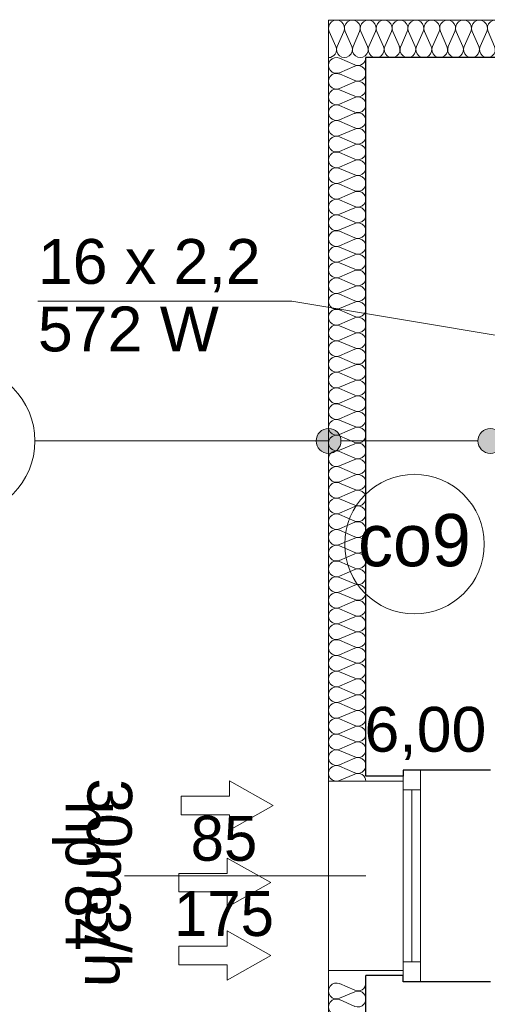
# Model space of a CAD drawing. Header units: millimetres. Extents: x -17429 to 155243, y -2908 to 188569.
# Tile 62 of 113: x -12301 to -10423, y 99295 to 103248. Entities that reach past the tile are written whole.
import ezdxf
from ezdxf.lldxf.tags import DXFTag

# ---------------------------------------------------------------- set-up
doc = ezdxf.new("R2010")
doc.units = ezdxf.units.MM
doc.header["$MEASUREMENT"] = 0
doc.layers.get('0').update_dxf_attribs({"lineweight": 5})
for name, color, linetype in [('#opisy', 7, 'Continuous'), ('#podkład', 252, 'Continuous'), ('Arch ocieplenie', 252, 'Continuous'), ('Arch opisy', 252, 'Continuous'), ('IS_Grafika', 7, 'SOLID'), ('IS_Opisy_działek_Therm', 7, 'SOLID'), ('IS_Text_Armatury_Therm', 7, 'Continuous')]:
    doc.layers.add(name, color=color, linetype=linetype)
for name, color, linetype, lineweight in [('#piony', 7, 'Continuous', 5), ('Arch opisy_Nr_Pióra__21', 252, 'Continuous', 13), ('INWENT OPISY_Nr_Pióra__21', 252, 'Continuous', 13), ('INWENT. OKNA_Nr_Pióra__5', 7, 'Continuous', 13), ('INWENT.ŚCIANY_Nr_Pióra__1', 252, 'Continuous', 25)]:
    doc.layers.add(name, color=color, linetype=linetype, lineweight=lineweight)
doc.layers.add('arch izolacje_Nr_Pióra__3', color=7, linetype='Continuous', lineweight=13, true_color=0xff6600)
doc.layers.add('Arch ocieplenie_Nr_Pióra__22', color=7, linetype='Continuous', lineweight=9, true_color=0x7f7f7f)
doc.styles.add('ARIAL', font='arial.ttf', dxfattribs={"width": 0.75})
doc.styles.add('GENERATED_STYLE_2', font='txt')
doc.styles.add('MtXpl_Arial', font='txt', dxfattribs={"height": 0.2})
doc.styles.get("Standard").update_dxf_attribs({"font": 'arial.ttf', "bigfont": 'BIGFONT.SHX'})
tags = doc.linetypes.add('SOLID', pattern=[10, 10, 0]).pattern_tags.tags
tags[6:7] = [DXFTag(74, 4), DXFTag(75, 0), DXFTag(340, '0'), DXFTag(46, 0.0), DXFTag(50, 0.0), DXFTag(44, 0.0), DXFTag(45, 0.0)]
tags[4:5] = [DXFTag(74, 4), DXFTag(75, 0), DXFTag(340, '0'), DXFTag(46, 0.0), DXFTag(50, 0.0), DXFTag(44, 0.0), DXFTag(45, 0.0)]

# ---------------------------------------------------------------- blocks, each defined once
blk = doc.blocks.new('Izolacja cieplna 14_83', base_point=(-9210.9, 103095.9))
at = {"layer": 'Arch ocieplenie_Nr_Pióra__22', "linetype": 'Continuous'}
for p, q in [((-11031.7, 103140.6), (-11058.2, 103201.2)), ((-10999.8, 103201.2), (-11026.4, 103140.6)), ((-10967.9, 103140.6), (-10994.5, 103201.2)), ((-10936, 103201.2), (-10962.6, 103140.6)), ((-10904.1, 103140.6), (-10930.7, 103201.2)), ((-10872.2, 103201.2), (-10898.8, 103140.6)), ((-10840.3, 103140.6), (-10866.9, 103201.2)), ((-10808.4, 103201.2), (-10835, 103140.6)), ((-10776.5, 103140.6), (-10803.1, 103201.2)), ((-10744.6, 103201.2), (-10771.2, 103140.6)), ((-10712.7, 103140.6), (-10739.3, 103201.2)), ((-10680.9, 103201.2), (-10707.4, 103140.6)), ((-10649, 103140.6), (-10675.5, 103201.2)), ((-10617.1, 103201.2), (-10643.6, 103140.6)), ((-10585.2, 103140.6), (-10611.7, 103201.2)), ((-10553.3, 103201.2), (-10579.8, 103140.6)), ((-10521.4, 103140.6), (-10547.9, 103201.2)), ((-10489.5, 103201.2), (-10516, 103140.6)), ((-10457.6, 103140.6), (-10484.1, 103201.2)), ((-10425.7, 103201.2), (-10452.2, 103140.6)), ((-10393.8, 103140.6), (-10420.3, 103201.2)), ((-10361.9, 103201.2), (-10388.4, 103140.6)), ((-10330, 103140.6), (-10356.5, 103201.2)), ((-10298.1, 103201.2), (-10324.6, 103140.6)), ((-10266.2, 103140.6), (-10292.7, 103201.2)), ((-10234.3, 103201.2), (-10260.8, 103140.6)), ((-10202.4, 103140.6), (-10228.9, 103201.2)), ((-10170.5, 103201.2), (-10197, 103140.6)), ((-10138.6, 103140.6), (-10165.1, 103201.2)), ((-10106.7, 103201.2), (-10133.3, 103140.6)), ((-10074.8, 103140.6), (-10101.4, 103201.2)), ((-10042.9, 103201.2), (-10069.5, 103140.6)), ((-10011, 103140.6), (-10037.6, 103201.2)), ((-9979.1, 103201.2), (-10005.7, 103140.6)), ((-9947.2, 103140.6), (-9973.8, 103201.2)), ((-9915.3, 103201.2), (-9941.9, 103140.6)), ((-9883.4, 103140.6), (-9910, 103201.2)), ((-9851.5, 103201.2), (-9878.1, 103140.6)), ((-9819.6, 103140.6), (-9846.2, 103201.2)), ((-9787.7, 103201.2), (-9814.3, 103140.6)), ((-9755.8, 103140.6), (-9782.4, 103201.2)), ((-9724, 103201.2), (-9750.5, 103140.6)), ((-9692.1, 103140.6), (-9718.6, 103201.2)), ((-9660.2, 103201.2), (-9686.7, 103140.6)), ((-9628.3, 103140.6), (-9654.8, 103201.2)), ((-9596.4, 103201.2), (-9622.9, 103140.6)), ((-9564.5, 103140.6), (-9591, 103201.2)), ((-9532.6, 103201.2), (-9559.1, 103140.6)), ((-9500.7, 103140.6), (-9527.2, 103201.2)), ((-9468.8, 103201.2), (-9495.3, 103140.6)), ((-9436.9, 103140.6), (-9463.4, 103201.2)), ((-9405, 103201.2), (-9431.5, 103140.6)), ((-9373.1, 103140.6), (-9399.6, 103201.2)), ((-9341.2, 103201.2), (-9367.7, 103140.6)), ((-9309.3, 103140.6), (-9335.8, 103201.2)), ((-9277.4, 103201.2), (-9303.9, 103140.6)), ((-9245.5, 103140.6), (-9272, 103201.2)), ((-9213.6, 103201.2), (-9240.1, 103140.6))]:
    blk.add_line(p, q, dxfattribs=at)
for centre, start_param, end_param in [((-11029, 103214), 1.158003, 5.125183), ((-10965.2, 103214), 1.158003, 5.125183), ((-10901.4, 103214), 1.158003, 5.125183), ((-10837.7, 103214), 1.158003, 5.125183), ((-10773.9, 103214), 1.158003, 5.125183), ((-10710.1, 103214), 1.158003, 5.125183), ((-10646.3, 103214), 1.158003, 5.125183), ((-10582.5, 103214), 1.158003, 5.125183), ((-10518.7, 103214), 1.158003, 5.125183), ((-10454.9, 103214), 1.158003, 5.125183), ((-10391.1, 103214), 1.158003, 5.125183), ((-10327.3, 103214), 1.158003, 5.125183), ((-10263.5, 103214), 1.158003, 5.125183), ((-10199.7, 103214), 1.158003, 5.125183), ((-10135.9, 103214), 1.158003, 5.125183), ((-10072.1, 103214), 1.158003, 5.125183), ((-10008.3, 103214), 1.158003, 5.125183), ((-9944.6, 103214), 1.158003, 5.125183), ((-9880.8, 103214), 1.158003, 5.125183), ((-9817, 103214), 1.158003, 5.125183), ((-9753.2, 103214), 1.158003, 5.125183), ((-9689.4, 103214), 1.158003, 5.125183), ((-9625.6, 103214), 1.158003, 5.125183), ((-9561.8, 103214), 1.158003, 5.125183), ((-9498, 103214), 1.158003, 5.125183), ((-9434.2, 103214), 1.158003, 5.125183), ((-9370.4, 103214), 1.158003, 5.125183), ((-9306.6, 103214), 1.158003, 5.125183), ((-9242.8, 103214), 1.158003, 5.125183), ((-11060.9, 103127.8), 6.283185, 8.266774), ((-10997.1, 103127.8), 4.299595, 8.266774), ((-10933.3, 103127.8), 4.299595, 8.266774), ((-10869.5, 103127.8), 4.299595, 8.266774), ((-10805.8, 103127.8), 4.299595, 8.266774), ((-10742, 103127.8), 4.299595, 8.266774), ((-10678.2, 103127.8), 4.299595, 8.266774), ((-10614.4, 103127.8), 4.299595, 8.266774), ((-10550.6, 103127.8), 4.299595, 8.266774), ((-10486.8, 103127.8), 4.299595, 8.266774), ((-10423, 103127.8), 4.299595, 8.266774), ((-10359.2, 103127.8), 4.299595, 8.266774), ((-10295.4, 103127.8), 4.299595, 8.266774), ((-10231.6, 103127.8), 4.299595, 8.266774), ((-10167.8, 103127.8), 4.299595, 8.266774), ((-10104, 103127.8), 4.299595, 8.266774), ((-10040.2, 103127.8), 4.299595, 8.266774), ((-9976.4, 103127.8), 4.299595, 8.266774), ((-9912.7, 103127.8), 4.299595, 8.266774), ((-9848.9, 103127.8), 4.299595, 8.266774), ((-9785.1, 103127.8), 4.299595, 8.266774), ((-9721.3, 103127.8), 4.299595, 8.266774), ((-9657.5, 103127.8), 4.299595, 8.266774), ((-9593.7, 103127.8), 4.299595, 8.266774), ((-9529.9, 103127.8), 4.299595, 8.266774), ((-9466.1, 103127.8), 4.299595, 8.266774), ((-9402.3, 103127.8), 4.299595, 8.266774), ((-9338.5, 103127.8), 4.299595, 8.266774), ((-9274.7, 103127.8), 4.299595, 8.266774), ((-9210.9, 103127.8), 4.299596, 6.283185)]:
    blk.add_ellipse(centre, major_axis=(0, -31.9), ratio=0.999838, start_param=start_param, end_param=end_param, dxfattribs=at)
blk = doc.blocks.new('Izolacja cieplna 14_114', base_point=(-10910.9, 95330.9))
at = {"layer": 'Arch ocieplenie_Nr_Pióra__22', "linetype": 'Continuous'}
for p, q in [((-10955.6, 99351.4), (-11016.2, 99378.2)), ((-11016.2, 99319.3), (-10955.6, 99346)), ((-10955.6, 99287.1), (-11016.2, 99313.9))]:
    blk.add_line(p, q, dxfattribs=at)
for centre, start_param, end_param in [((-11029, 99348.7), 5.870392, 9.837571), ((-10942.8, 99380.9), 2.7288, 4.712389), ((-10942.8, 99316.6), 2.7288, 6.695979), ((-11029, 99284.4), 5.870392, 9.837571)]:
    blk.add_ellipse(centre, major_axis=(0, 32.1), ratio=0.992498, start_param=start_param, end_param=end_param, dxfattribs=at)
blk = doc.blocks.new('Izolacja cieplna 14_115', base_point=(-10910.9, 103095.9))
at = {"layer": 'Arch ocieplenie_Nr_Pióra__22', "linetype": 'Continuous'}
for p, q in [((-11016.2, 103093.2), (-10955.6, 103066.9)), ((-10955.6, 103061.6), (-11016.2, 103035.4)), ((-11016.2, 103030.1), (-10955.6, 103003.8)), ((-10955.6, 102998.5), (-11016.2, 102972.2)), ((-11016.2, 102966.9), (-10955.6, 102940.6)), ((-10955.6, 102935.3), (-11016.2, 102909.1)), ((-11016.2, 102903.7), (-10955.6, 102877.5)), ((-10955.6, 102872.2), (-11016.2, 102845.9)), ((-11016.2, 102840.6), (-10955.6, 102814.3)), ((-10955.6, 102809), (-11016.2, 102782.7)), ((-11016.2, 102777.4), (-10955.6, 102751.2)), ((-10955.6, 102745.9), (-11016.2, 102719.6)), ((-11016.2, 102714.3), (-10955.6, 102688)), ((-10955.6, 102682.7), (-11016.2, 102656.4)), ((-11016.2, 102651.1), (-10955.6, 102624.9)), ((-10955.6, 102619.6), (-11016.2, 102593.3)), ((-11016.2, 102588), (-10955.6, 102561.7)), ((-10955.6, 102556.4), (-11016.2, 102530.1)), ((-11016.2, 102524.8), (-10955.6, 102498.6)), ((-10955.6, 102493.3), (-11016.2, 102467)), ((-11016.2, 102461.7), (-10955.6, 102435.4)), ((-10955.6, 102430.1), (-11016.2, 102403.8)), ((-11016.2, 102398.5), (-10955.6, 102372.3)), ((-10955.6, 102367), (-11016.2, 102340.7)), ((-11016.2, 102335.4), (-10955.6, 102309.1)), ((-10955.6, 102303.8), (-11016.2, 102277.5)), ((-11016.2, 102272.2), (-10955.6, 102246)), ((-10955.6, 102240.6), (-11016.2, 102214.4)), ((-11016.2, 102209.1), (-10955.6, 102182.8)), ((-10955.6, 102177.5), (-11016.2, 102151.2)), ((-11016.2, 102145.9), (-10955.6, 102119.6)), ((-10955.6, 102114.3), (-11016.2, 102088.1)), ((-11016.2, 102082.8), (-10955.6, 102056.5)), ((-10955.6, 102051.2), (-11016.2, 102024.9)), ((-11016.2, 102019.6), (-10955.6, 101993.3)), ((-10955.6, 101988), (-11016.2, 101961.8)), ((-11016.2, 101956.5), (-10955.6, 101930.2)), ((-10955.6, 101924.9), (-11016.2, 101898.6)), ((-11016.2, 101893.3), (-10955.6, 101867)), ((-10955.6, 101861.7), (-11016.2, 101835.5)), ((-11016.2, 101830.2), (-10955.6, 101803.9)), ((-10955.6, 101798.6), (-11016.2, 101772.3)), ((-11016.2, 101767), (-10955.6, 101740.7)), ((-10955.6, 101735.4), (-11016.2, 101709.2)), ((-11016.2, 101703.9), (-10955.6, 101677.6)), ((-10955.6, 101672.3), (-11016.2, 101646)), ((-11016.2, 101640.7), (-10955.6, 101614.4)), ((-10955.6, 101609.1), (-11016.2, 101582.9)), ((-11016.2, 101577.6), (-10955.6, 101551.3)), ((-10955.6, 101546), (-11016.2, 101519.7)), ((-11016.2, 101514.4), (-10955.6, 101488.1)), ((-10955.6, 101482.8), (-11016.2, 101456.6)), ((-11016.2, 101451.2), (-10955.6, 101425)), ((-10955.6, 101419.7), (-11016.2, 101393.4)), ((-11016.2, 101388.1), (-10955.6, 101361.8)), ((-10955.6, 101356.5), (-11016.2, 101330.2)), ((-11016.2, 101324.9), (-10955.6, 101298.7)), ((-10955.6, 101293.4), (-11016.2, 101267.1)), ((-11016.2, 101261.8), (-10955.6, 101235.5)), ((-10955.6, 101230.2), (-11016.2, 101203.9)), ((-11016.2, 101198.6), (-10955.6, 101172.4)), ((-10955.6, 101167.1), (-11016.2, 101140.8)), ((-11016.2, 101135.5), (-10955.6, 101109.2)), ((-10955.6, 101103.9), (-11016.2, 101077.6)), ((-11016.2, 101072.3), (-10955.6, 101046.1)), ((-10955.6, 101040.8), (-11016.2, 101014.5)), ((-11016.2, 101009.2), (-10955.6, 100982.9)), ((-10955.6, 100977.6), (-11016.2, 100951.3)), ((-11016.2, 100946), (-10955.6, 100919.8)), ((-10955.6, 100914.5), (-11016.2, 100888.2)), ((-11016.2, 100882.9), (-10955.6, 100856.6)), ((-10955.6, 100851.3), (-11016.2, 100825)), ((-11016.2, 100819.7), (-10955.6, 100793.5)), ((-10955.6, 100788.1), (-11016.2, 100761.9)), ((-11016.2, 100756.6), (-10955.6, 100730.3)), ((-10955.6, 100725), (-11016.2, 100698.7)), ((-11016.2, 100693.4), (-10955.6, 100667.1)), ((-10955.6, 100661.8), (-11016.2, 100635.6)), ((-11016.2, 100630.3), (-10955.6, 100604)), ((-10955.6, 100598.7), (-11016.2, 100572.4)), ((-11016.2, 100567.1), (-10955.6, 100540.8)), ((-10955.6, 100535.5), (-11016.2, 100509.3)), ((-11016.2, 100504), (-10955.6, 100477.7)), ((-10955.6, 100472.4), (-11016.2, 100446.1)), ((-11016.2, 100440.8), (-10955.6, 100414.5)), ((-10955.6, 100409.2), (-11016.2, 100383)), ((-11016.2, 100377.7), (-10955.6, 100351.4)), ((-10955.6, 100346.1), (-11016.2, 100319.8)), ((-11016.2, 100314.5), (-10955.6, 100288.2)), ((-10955.6, 100282.9), (-11016.2, 100256.7)), ((-11016.2, 100251.4), (-10955.6, 100225.1)), ((-10955.6, 100219.8), (-11016.2, 100193.5))]:
    blk.add_line(p, q, dxfattribs=at)
for centre, start_param, end_param in [((-11029, 103064.3), 1.158003, 5.125183), ((-10942.8, 103095.9), 4.299596, 6.283185), ((-10942.8, 103032.7), 4.299595, 8.266774), ((-11029, 103001.1), 1.158003, 5.125183), ((-11029, 102938), 1.158003, 5.125183), ((-10942.8, 102969.6), 4.299595, 8.266774), ((-10942.8, 102906.4), 4.299595, 8.266774), ((-11029, 102874.8), 1.158003, 5.125183), ((-10942.8, 102843.2), 4.299595, 8.266774), ((-11029, 102811.7), 1.158003, 5.125183), ((-10942.8, 102780.1), 4.299595, 8.266774), ((-11029, 102748.5), 1.158003, 5.125183), ((-10942.8, 102716.9), 4.299595, 8.266774), ((-11029, 102685.4), 1.158003, 5.125183), ((-11029, 102622.2), 1.158003, 5.125183), ((-10942.8, 102653.8), 4.299595, 8.266774), ((-10942.8, 102590.6), 4.299595, 8.266774), ((-11029, 102559.1), 1.158003, 5.125183), ((-10942.8, 102527.5), 4.299595, 8.266774), ((-11029, 102495.9), 1.158003, 5.125183), ((-10942.8, 102464.3), 4.299595, 8.266774), ((-11029, 102432.8), 1.158003, 5.125183), ((-10942.8, 102401.2), 4.299595, 8.266774), ((-11029, 102369.6), 1.158003, 5.125183), ((-11029, 102306.5), 1.158003, 5.125183), ((-10942.8, 102338), 4.299595, 8.266774), ((-10942.8, 102274.9), 4.299595, 8.266774), ((-11029, 102243.3), 1.158003, 5.125183), ((-10942.8, 102211.7), 4.299595, 8.266774), ((-11029, 102180.1), 1.158003, 5.125183), ((-10942.8, 102148.6), 4.299595, 8.266774), ((-11029, 102117), 1.158003, 5.125183), ((-10942.8, 102085.4), 4.299595, 8.266774), ((-11029, 102053.8), 1.158003, 5.125183), ((-11029, 101990.7), 1.158003, 5.125183), ((-10942.8, 102022.3), 4.299595, 8.266774), ((-10942.8, 101959.1), 4.299595, 8.266774), ((-11029, 101927.5), 1.158003, 5.125183), ((-10942.8, 101896), 4.299595, 8.266774), ((-11029, 101864.4), 1.158003, 5.125183), ((-10942.8, 101832.8), 4.299595, 8.266774), ((-11029, 101801.2), 1.158003, 5.125183), ((-10942.8, 101769.7), 4.299595, 8.266774), ((-11029, 101738.1), 1.158003, 5.125183), ((-11029, 101674.9), 1.158003, 5.125183), ((-10942.8, 101706.5), 4.299595, 8.266774), ((-10942.8, 101643.4), 4.299595, 8.266774), ((-11029, 101611.8), 1.158003, 5.125183), ((-10942.8, 101580.2), 4.299595, 8.266774), ((-11029, 101548.6), 1.158003, 5.125183), ((-10942.8, 101517.1), 4.299595, 8.266774), ((-11029, 101485.5), 1.158003, 5.125183), ((-10942.8, 101453.9), 4.299595, 8.266774), ((-11029, 101422.3), 1.158003, 5.125183), ((-11029, 101359.2), 1.158003, 5.125183), ((-10942.8, 101390.7), 4.299595, 8.266774), ((-10942.8, 101327.6), 4.299595, 8.266774), ((-11029, 101296), 1.158003, 5.125183), ((-10942.8, 101264.4), 4.299595, 8.266774), ((-11029, 101232.9), 1.158003, 5.125183), ((-10942.8, 101201.3), 4.299595, 8.266774), ((-11029, 101169.7), 1.158003, 5.125183), ((-10942.8, 101138.1), 4.299595, 8.266774), ((-11029, 101106.6), 1.158003, 5.125183), ((-11029, 101043.4), 1.158003, 5.125183), ((-10942.8, 101075), 4.299595, 8.266774), ((-10942.8, 101011.8), 4.299595, 8.266774), ((-11029, 100980.3), 1.158003, 5.125183), ((-10942.8, 100948.7), 4.299595, 8.266774), ((-11029, 100917.1), 1.158003, 5.125183), ((-10942.8, 100885.5), 4.299595, 8.266774), ((-11029, 100854), 1.158003, 5.125183), ((-10942.8, 100822.4), 4.299595, 8.266774), ((-11029, 100790.8), 1.158003, 5.125183), ((-11029, 100727.6), 1.158003, 5.125183), ((-10942.8, 100759.2), 4.299595, 8.266774), ((-10942.8, 100696.1), 4.299595, 8.266774), ((-11029, 100664.5), 1.158003, 5.125183), ((-10942.8, 100632.9), 4.299595, 8.266774), ((-11029, 100601.3), 1.158003, 5.125183), ((-10942.8, 100569.8), 4.299595, 8.266774), ((-11029, 100538.2), 1.158003, 5.125183), ((-10942.8, 100506.6), 4.299595, 8.266774), ((-11029, 100475), 1.158003, 5.125183), ((-11029, 100411.9), 1.158003, 5.125183), ((-10942.8, 100443.5), 4.299595, 8.266774), ((-10942.8, 100380.3), 4.299595, 8.266774), ((-11029, 100348.7), 1.158003, 5.125183), ((-10942.8, 100317.2), 4.299595, 8.266774), ((-11029, 100285.6), 1.158003, 5.125183), ((-10942.8, 100254), 4.299595, 8.266774), ((-11029, 100222.4), 1.158003, 5.125183), ((-10942.8, 100190.9), 0, 1.983589)]:
    blk.add_ellipse(centre, major_axis=(31.9, 0), ratio=0.989793, start_param=start_param, end_param=end_param, dxfattribs=at)
blk = doc.blocks.new('Linia_110', base_point=(-11060.9, 101556.9))
at = {"layer": 'Arch opisy_Nr_Pióra__21', "linetype": 'Continuous'}
blk.add_line((-11060.9, 101556.9), (-12240, 101556.9), dxfattribs=at)
blk.add_circle((-12540, 101556.9), 300, dxfattribs=at)
blk = doc.blocks.new('Linia_111', base_point=(-10410.9, 101556.9))
at = {"layer": 'Arch opisy_Nr_Pióra__21', "linetype": 'Continuous'}
for points in [[(-11010.9, 101556.9), (-11014.7, 101576), (-11025.6, 101592.3), (-11041.8, 101603.1), (-11060.9, 101606.9), (-11080.1, 101603.1), (-11096.3, 101592.3), (-11107.1, 101576), (-11110.9, 101556.9), (-11107.1, 101537.8), (-11096.3, 101521.5), (-11080.1, 101510.7), (-11060.9, 101506.9), (-11041.8, 101510.7), (-11025.6, 101521.5), (-11014.7, 101537.8)], [(-10360.9, 101556.9), (-10364.7, 101576), (-10375.6, 101592.3), (-10391.8, 101603.1), (-10410.9, 101606.9), (-10430.1, 101603.1), (-10446.3, 101592.3), (-10457.1, 101576), (-10460.9, 101556.9), (-10457.1, 101537.8), (-10446.3, 101521.5), (-10430.1, 101510.7), (-10410.9, 101506.9), (-10391.8, 101510.7), (-10375.6, 101521.5), (-10364.7, 101537.8)]]:
    blk.add_hatch(color=256, dxfattribs=at).paths.add_polyline_path(points, flags=0)
blk.add_line((-10460.9, 101556.9), (-11010.9, 101556.9), dxfattribs=at)
for centre in [(-11060.9, 101556.9), (-10410.9, 101556.9)]:
    blk.add_circle(centre, 50, dxfattribs=at)
blk = doc.blocks.new('parter')
at = {"layer": 'arch izolacje_Nr_Pióra__3', "color": 252, "linetype": 'Continuous'}
for p, q in [((-11060.9, 103245.9), (-11060.9, 100190.9)), ((-9210.9, 103245.9), (-11060.9, 103245.9)), ((-11060.9, 103245.9), (32134.1, 103245.9)), ((-11060.9, 91315.9), (-11060.9, 103245.9)), ((-11060.9, 100190.9), (-10760.9, 100190.9)), ((-11060.9, 99430.9), (-10760.9, 99430.9)), ((-11060.9, 95330.9), (-11060.9, 99430.9))]:
    blk.add_line(p, q, dxfattribs=at)
at = {"layer": 'INWENT OPISY_Nr_Pióra__21', "color": 252, "linetype": 'Continuous'}
blk.add_line((-10910.9, 99810.9), (-11880.9, 99810.9), dxfattribs=at)
at = {"layer": 'INWENT. OKNA_Nr_Pióra__5', "color": 252, "linetype": 'Continuous'}
for p, q in [((-10760.9, 100235.9), (-10760.9, 99385.9)), ((-10760.9, 100235.9), (-10690.9, 100235.9)), ((-10690.9, 99385.9), (-10690.9, 100235.9)), ((-10760.9, 100155.9), (-10690.9, 100155.9)), ((-10725.9, 100155.9), (-10725.9, 99465.9)), ((-10760.9, 99465.9), (-10690.9, 99465.9)), ((-10760.9, 99385.9), (-10690.9, 99385.9))]:
    blk.add_line(p, q, dxfattribs=at)
at = {"layer": 'INWENT.ŚCIANY_Nr_Pióra__1', "color": 252, "linetype": 'Continuous'}
for p, q in [((-9230.9, 103095.9), (-10910.9, 103095.9)), ((-10910.9, 100210.9), (-10910.9, 103095.9)), ((-10760.9, 100210.9), (-10910.9, 100210.9)), ((-10410.9, 100235.9), (-10760.9, 100235.9)), ((-10760.9, 100235.9), (-10760.9, 100210.9)), ((-10760.9, 99410.9), (-10910.9, 99410.9)), ((-10910.9, 95350.9), (-10910.9, 99410.9)), ((-10760.9, 99385.9), (-10760.9, 99410.9)), ((-10410.9, 99385.9), (-10760.9, 99385.9))]:
    blk.add_line(p, q, dxfattribs=at)
at = {"layer": 'Arch ocieplenie', "color": 252, "linetype": 'Continuous', "lineweight": 9}
for name, p in [('Izolacja cieplna 14_83', (-9210.9, 103095.9)), ('Izolacja cieplna 14_115', (-10910.9, 103095.9)), ('Izolacja cieplna 14_114', (-10910.9, 95330.9))]:
    blk.add_blockref(name, p, dxfattribs=at)
at = {"layer": 'Arch opisy', "color": 252, "linetype": 'Continuous'}
for name, p in [('Linia_110', (-11060.9, 101556.9)), ('Linia_111', (-10410.9, 101556.9))]:
    blk.add_blockref(name, p, dxfattribs=at)
at = {"layer": 'INWENT OPISY_Nr_Pióra__21', "color": 252, "linetype": 'Continuous', "insert": (-11936.6, 99810.9), "char_height": 180, "attachment_point": 2, "rotation": 270, "style": 'GENERATED_STYLE_2'}
blk.add_mtext('{hp 84}', dxfattribs=at)
at = {"layer": 'INWENT OPISY_Nr_Pióra__21', "color": 252, "linetype": 'Continuous', "insert": (-11480.9, 100051.7), "char_height": 180, "width": 1346.334, "attachment_point": 2, "line_spacing_factor": 1.007146, "style": 'GENERATED_STYLE_2'}
blk.add_mtext('{85\\P175}', dxfattribs=at)
blk = doc.blocks.new('E210168')
at = {"color": 7, "lineweight": 13}
for p, q in [((19.41, 19.75), (19.41, 13.6)), ((19.41, 19.75), (36.98, 9.88)), ((19.41, 0), (36.98, 9.88)), ((19.41, 6.15), (19.41, 0))]:
    blk.add_line(p, q, dxfattribs=at)
blk.add_lwpolyline([(19.41, 13.6), (0, 13.6), (0, 6.15), (19.41, 6.15)], dxfattribs=at)

msp = doc.modelspace()

# ---------------------------------------------------------------- linework, layer by layer
at = {"layer": '#piony', "color": 7}
msp.add_circle((-10715.7, 101142.8), 280.2, dxfattribs=at)
at = {"layer": 'IS_Opisy_działek_Therm', "color": 7, "lineweight": 5, "ltscale": 10}
for p in [(-12228, 102118.1), (-10270.9, 101960.7)]:
    msp.add_line(p, (-11208, 102118.1), dxfattribs=at)

# ---------------------------------------------------------------- block references
at = {"layer": '#podkład'}
msp.add_blockref('parter', (0, 0), dxfattribs=at)
at = {"color": 7, "lineweight": 5, "xscale": 10, "yscale": 10, "zscale": 10, "rotation": 0.0966492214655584}
for p in [(-11652.6, 99994.4), (-11662.4, 99684.7), (-11661.9, 99392.3)]:
    msp.add_blockref('E210168', p, dxfattribs=at)

# ---------------------------------------------------------------- texts
at = {"layer": '#opisy', "color": 7, "lineweight": 0, "style": 'ARIAL'}
msp.add_text('30m3/h', height=180, rotation=269.2172, dxfattribs=at).set_placement((-12028.4, 100203.1, 139.7))
at = {"layer": 'IS_Grafika', "color": 7, "lineweight": 5, "ltscale": 10, "style": 'MtXpl_Arial'}
msp.add_text('co9', height=210, dxfattribs=at).set_placement((-10942.3, 101053.8))
at = {"layer": 'IS_Opisy_działek_Therm', "color": 7, "lineweight": 5, "ltscale": 10, "char_height": 180}
for s, insert, attachment_point in [('\\fArial|b0|i0;16 x 2,2', (-12228, 102154.1), 7), ('\\fArial|b0|i0;572 W', (-12228, 102096.5), 1)]:
    msp.add_mtext(s, dxfattribs=dict(at, insert=insert, attachment_point=attachment_point))
at = {"layer": 'IS_Text_Armatury_Therm', "color": 7, "linetype": 'SOLID', "ltscale": 10, "insert": (-10427.1, 100275.8), "char_height": 180, "attachment_point": 9}
msp.add_mtext('\\fArial|b0|i0;6,00  ', dxfattribs=at)

doc.saveas('drawing.dxf')
